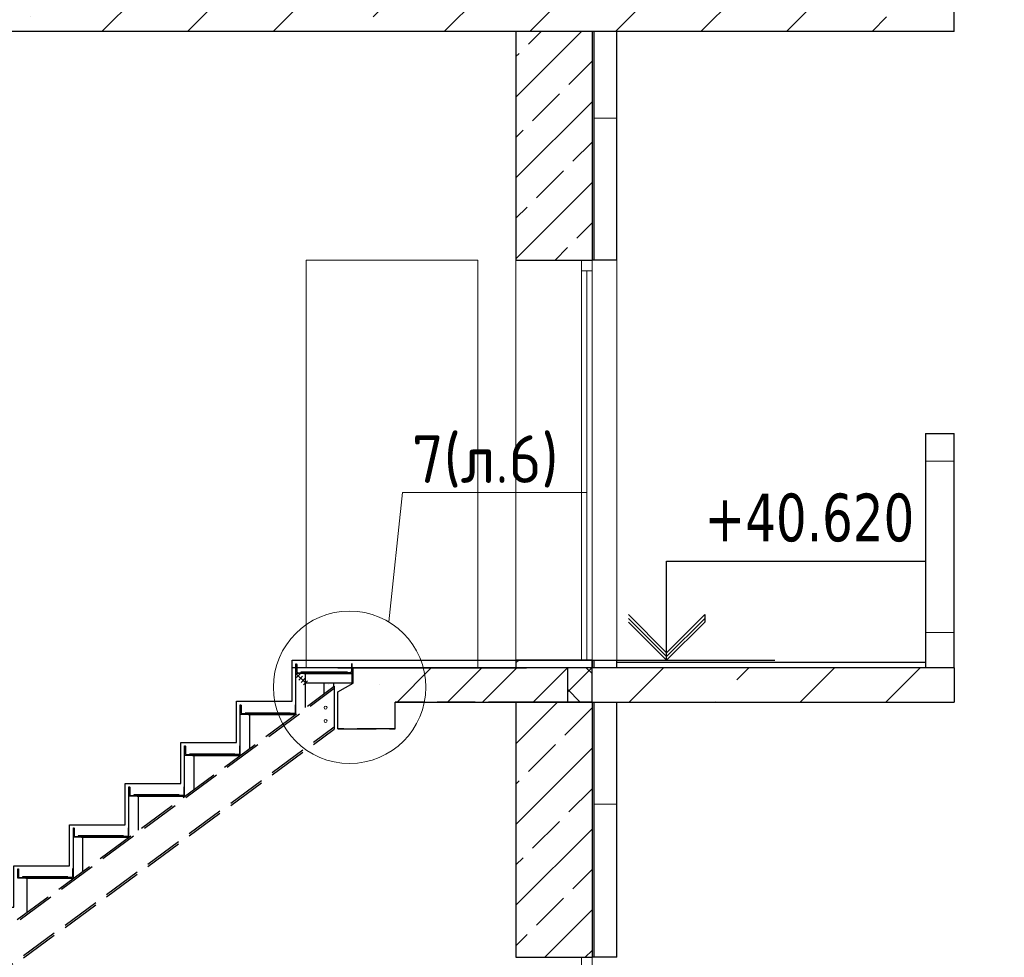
# Model space of a CAD drawing. Header units: millimetres. Extents: x 259029 to 2494469, y -731578 to -57567.
# Tile 116 of 252: x 375879 to 381046, y -537712 to -532790. Entities that reach past the tile are written whole.
import ezdxf
from ezdxf import colors
from ezdxf.entities.mleader import LeaderData, LeaderLine
from ezdxf.math import Vec2, Vec3

# ---------------------------------------------------------------- set-up
doc = ezdxf.new("R2010")
doc.units = ezdxf.units.MM
doc.linetypes.add('______2', pattern=[270, 200, -70])
for name, color, linetype, lineweight in [('1 Плита', 3, 'Continuous', 30), ('RAZMER', 100, 'Continuous', 15), ('Standard', 7, 'Continuous', 25), ('Выноски', 20, 'Continuous', 20), ('Общий01', 7, 'Continuous', 13), ('ПЛИТА', 152, 'Continuous', 35), ('РАЗРЕЗЫ', 10, 'Continuous', 60), ('Символы 0.20', 1, 'Continuous', 20), ('Стена', 7, 'Continuous', 50), ('Стена_ бетон несущ.', 253, 'Continuous', 70)]:
    doc.layers.add(name, color=color, linetype=linetype, lineweight=lineweight)
doc.styles.add('TAHOMA', font='tahoma.ttf')
doc.styles.add('ГОСТ', font='GOST_Common.ttf')
pattern_1 = [(45, (20768.1, -119684.4), (-449.0128, 449.0128), []), (45, (21217.1, -119684.4), (-449.0128, 449.0128), [793.75, -158.75, 0, -158.75])]
pattern_2 = [(0, (369266.14, -588657.86), (450, 450), [450, -450]), (90, (369266.14, -588657.86), (-450, 450), [450, -450])]
pattern_3 = [(45, (368366.14, -589557.86), (-212.132, 212.132), []), (45, (368260.08, -589451.8), (-212.132, 212.132), [200, -70])]
pattern_4 = [(45, (368366.14, -589557.86), (-212.132, 212.132), []), (45, (368260.08, -589451.8), (-212.132, 212.132), [200, -70])]

# ---------------------------------------------------------------- blocks, each defined once
blk = doc.blocks.new('_None')

msp = doc.modelspace()

# ---------------------------------------------------------------- hatches: boundary and pattern name
at = {"layer": 'Standard', "linetype": 'Continuous', "lineweight": 13}
h = msp.add_hatch(dxfattribs=at)
h.set_pattern_fill('____', scale=450, style=0, pattern_type=2)
h.set_pattern_definition(pattern_2)
h.paths.add_polyline_path([(379012.8, -534051.9), (379012.8, -532851.9), (378892.8, -532851.9), (378892.8, -534051.9)], flags=0)
h = msp.add_hatch(dxfattribs=at)
h.set_pattern_fill('____', scale=450, style=0, pattern_type=2)
h.set_pattern_definition(pattern_2)
h.paths.add_polyline_path([(380632.8, -536191.9), (380782.8, -536191.9), (380782.8, -534961.9), (380632.8, -534961.9)], flags=0)
h = msp.add_hatch(dxfattribs=at)
h.set_pattern_fill('____', scale=450, style=0, pattern_type=2)
h.set_pattern_definition(pattern_2)
h.paths.add_polyline_path([(379012.8, -537711.9), (379012.8, -536371.9), (378892.8, -536371.9), (378892.8, -537711.9)], flags=0)
at = {"layer": 'Стена_ бетон несущ.', "linetype": 'Continuous', "lineweight": 25}
h = msp.add_hatch(dxfattribs=at)
h.set_pattern_fill('ANSI35', scale=100, style=0)
h.set_pattern_definition(pattern_1)
h.paths.add_polyline_path([(373582.8, -537271.9), (373582.8, -532851.9), (380782.8, -532851.9), (380782.8, -532671.9), (372582.8, -532671.9), (372582.8, -532851.9), (373402.8, -532851.9), (373402.8, -537271.9)])
at = {"layer": 'Стена_ бетон несущ.', "linetype": 'Continuous', "lineweight": 13}
h = msp.add_hatch(dxfattribs=at)
h.set_pattern_fill('__________7', color=9, scale=100, style=0, pattern_type=2)
h.set_pattern_definition(pattern_3)
h.paths.add_polyline_path([(378882.8, -534051.9), (378882.8, -532851.9), (378482.8, -532851.9), (378482.8, -534051.9)], flags=0)
h = msp.add_hatch(dxfattribs=at)
h.set_pattern_fill('__________7', color=9, scale=100, style=0, pattern_type=2)
h.set_pattern_definition(pattern_3)
h.paths.add_polyline_path([(378482.8, -536191.9), (378882.8, -536191.9), (378882.8, -536151.9), (378482.8, -536151.9)], flags=0)
h = msp.add_hatch(dxfattribs=at)
h.set_pattern_fill('__________7', color=9, scale=100, style=0, pattern_type=2)
h.set_pattern_definition(pattern_4)
h.paths.add_polyline_path([(378482.8, -536191.9), (378882.8, -536191.9), (378882.8, -536151.9), (378482.8, -536151.9)], flags=0)
at = {"layer": 'Стена_ бетон несущ.', "linetype": 'Continuous', "lineweight": 25}
h = msp.add_hatch(dxfattribs=at)
h.set_pattern_fill('ANSI35', scale=100, style=0)
h.set_pattern_definition([(45, (-449245.4, -203227), (-449.0128, 449.0128), []), (45, (-448796.4, -203227), (-449.0128, 449.0128), [793.75, -158.75, 0, -158.75])])
h.paths.add_polyline_path([(377382.8, -536371.9), (378752.9, -536371.9), (378752.9, -536191.9), (377382.8, -536191.9)])
h = msp.add_hatch(dxfattribs=at)
h.set_pattern_fill('ANSI35', scale=100, style=0)
h.set_pattern_definition([(45, (-449245.4, -203227), (-449.0128, 449.0128), []), (45, (-448796.4, -203227), (-449.0128, 449.0128), [793.75, -158.75, 0, -158.75])])
h.paths.add_polyline_path([(377382.8, -536371.9), (378752.9, -536371.9), (378752.9, -536191.9), (377382.8, -536191.9)])
h = msp.add_hatch(dxfattribs=at)
h.set_pattern_fill('ANSI35', scale=100, style=0)
h.set_pattern_definition([(45, (-448979.8, -203227), (-449.0128, 449.0128), []), (45, (-448530.8, -203227), (-449.0128, 449.0128), [793.75, -158.75, 0, -158.75])])
h.paths.add_polyline_path([(377648.4, -536371.9), (379018.5, -536371.9), (379018.5, -536191.9), (377648.4, -536191.9)])
at = {"layer": 'Стена_ бетон несущ.', "linetype": 'Continuous', "lineweight": 13}
h = msp.add_hatch(dxfattribs=at)
h.set_pattern_fill('__________6', scale=100, style=0, pattern_type=2)
h.set_pattern_definition([(45, (368366.14, -589557.86), (-106.066, 106.066), []), (135, (368366.14, -589557.86), (-106.066, -106.066), [])])
h.paths.add_polyline_path([(378752.9, -536371.9), (378882.8, -536371.9), (378882.8, -536191.9), (378752.9, -536191.9)], flags=0)
h = msp.add_hatch(dxfattribs=at)
h.set_pattern_fill('__________6', scale=100, style=0, pattern_type=2)
h.set_pattern_definition([(45, (368366.14, -589557.86), (-106.066, 106.066), []), (135, (368366.14, -589557.86), (-106.066, -106.066), [])])
h.paths.add_polyline_path([(378752.9, -536371.9), (378882.8, -536371.9), (378882.8, -536191.9), (378752.9, -536191.9)], flags=0)
at = {"layer": 'Стена_ бетон несущ.', "linetype": 'Continuous', "lineweight": 25}
h = msp.add_hatch(dxfattribs=at)
h.set_pattern_fill('ANSI35', scale=100, style=0)
h.set_pattern_definition(pattern_1)
h.paths.add_polyline_path([(378882.8, -536191.9), (378882.8, -536371.9), (380782.8, -536371.9), (380782.8, -536191.9)])
at = {"layer": 'Стена_ бетон несущ.', "linetype": 'Continuous', "lineweight": 13}
h = msp.add_hatch(dxfattribs=at)
h.set_pattern_fill('__________7', color=9, scale=100, style=0, pattern_type=2)
h.set_pattern_definition(pattern_3)
h.paths.add_polyline_path([(378882.8, -537711.9), (378882.8, -536371.9), (378482.8, -536371.9), (378482.8, -537711.9)], flags=0)
h = msp.add_hatch(dxfattribs=at)
h.set_pattern_fill('__________7', color=9, scale=100, style=0, pattern_type=2)
h.set_pattern_definition(pattern_4)
h.paths.add_polyline_path([(378882.8, -537711.9), (378882.8, -536371.9), (378482.8, -536371.9), (378482.8, -537711.9)], flags=0)

# ---------------------------------------------------------------- linework, layer by layer
at = {"color": 0}
msp.add_line((378882.8, -536151.9), (379841.1, -536151.9), dxfattribs=at)
at = {"color": 3, "linetype": 'Continuous'}
for p, q in [((377330.6, -536243.9), (377350.9, -536223.6)), ((377343.1, -536256.4), (377363.4, -536236.1)), ((377355.6, -536268.9), (377375.9, -536248.6)), ((377368.1, -536281.4), (377388.4, -536261.1))]:
    msp.add_line(p, q, dxfattribs=at)
at = {"color": 3, "linetype": 'Continuous', "lineweight": 30}
for points in [[(377598.2, -536214.9), (377354, -536214.9), (377354, -536217.9), (377598.2, -536217.9), (377598.2, -536214.9)], [(377298.9, -536429.9), (377062, -536429.9), (377062, -536432.9), (377298.9, -536432.9), (377298.9, -536429.9)], [(377006.9, -536644.9), (376770, -536644.9), (376770, -536647.9), (377006.9, -536647.9), (377006.9, -536644.9)], [(376714.9, -536859.9), (376478, -536859.9), (376478, -536862.9), (376714.9, -536862.9), (376714.9, -536859.9)], [(376422.9, -537074.9), (376186, -537074.9), (376186, -537077.9), (376422.9, -537077.9), (376422.9, -537074.9)], [(376130.9, -537289.9), (375894, -537289.9), (375894, -537292.9), (376130.9, -537292.9), (376130.9, -537289.9)]]:
    msp.add_lwpolyline(points, dxfattribs=at)
at = {"layer": '1 Плита', "color": 2, "linetype": 'Continuous', "lineweight": 30}
for points in [[(377339.3, -536217.9), (377376, -536217.9, -0.414214), (377378.3, -536220.2), (377378.3, -536221.9), (377328.3, -536221.9), (377328.3, -536171.9), (377330, -536171.9, -0.414214), (377332.3, -536174.2), (377332.3, -536210.9, 0.414214)], [(377339.3, -536217.9), (377376, -536217.9, -0.414214), (377378.3, -536220.2), (377378.3, -536221.9), (377328.3, -536221.9), (377328.3, -536171.9), (377330, -536171.9, -0.414214), (377332.3, -536174.2), (377332.3, -536210.9, 0.414214)], [(377339.3, -536217.9), (377376, -536217.9, -0.414214), (377378.3, -536220.2), (377378.3, -536221.9), (377328.3, -536221.9), (377328.3, -536171.9), (377330, -536171.9, -0.414214), (377332.3, -536174.2), (377332.3, -536210.9, 0.414214)], [(377339.3, -536217.9), (377376, -536217.9, -0.414214), (377378.3, -536220.2), (377378.3, -536221.9), (377328.3, -536221.9), (377328.3, -536171.9), (377330, -536171.9, -0.414214), (377332.3, -536174.2), (377332.3, -536210.9, 0.414214)], [(377339.3, -536217.9), (377376, -536217.9, -0.414214), (377378.3, -536220.2), (377378.3, -536221.9), (377328.3, -536221.9), (377328.3, -536171.9), (377330, -536171.9, -0.414214), (377332.3, -536174.2), (377332.3, -536210.9, 0.414214)], [(377339.3, -536217.9), (377376, -536217.9, -0.414214), (377378.3, -536220.2), (377378.3, -536221.9), (377328.3, -536221.9), (377328.3, -536171.9), (377330, -536171.9, -0.414214), (377332.3, -536174.2), (377332.3, -536210.9, 0.414214)], [(377612.5, -536217.9), (377575.8, -536217.9, 0.414214), (377573.5, -536220.2), (377573.5, -536221.9), (377623.5, -536221.9), (377623.5, -536171.9), (377621.8, -536171.9, 0.414214), (377619.5, -536174.2), (377619.5, -536210.9, -0.414214)], [(377047.3, -536432.9), (377084, -536432.9, -0.414214), (377086.3, -536435.2), (377086.3, -536436.9), (377036.3, -536436.9), (377036.3, -536386.9), (377038, -536386.9, -0.414214), (377040.3, -536389.2), (377040.3, -536425.9, 0.414214)], [(377047.3, -536432.9), (377084, -536432.9, -0.414214), (377086.3, -536435.2), (377086.3, -536436.9), (377036.3, -536436.9), (377036.3, -536386.9), (377038, -536386.9, -0.414214), (377040.3, -536389.2), (377040.3, -536425.9, 0.414214)], [(377317.3, -536432.9), (377280.6, -536432.9, 0.414214), (377278.3, -536435.2), (377278.3, -536436.9), (377328.3, -536436.9), (377328.3, -536386.9), (377326.6, -536386.9, 0.414214), (377324.3, -536389.2), (377324.3, -536425.9, -0.414214)], [(376755.3, -536647.9), (376792, -536647.9, -0.414214), (376794.3, -536650.2), (376794.3, -536651.9), (376744.3, -536651.9), (376744.3, -536601.9), (376746, -536601.9, -0.414214), (376748.3, -536604.2), (376748.3, -536640.9, 0.414214)], [(376755.3, -536647.9), (376792, -536647.9, -0.414214), (376794.3, -536650.2), (376794.3, -536651.9), (376744.3, -536651.9), (376744.3, -536601.9), (376746, -536601.9, -0.414214), (376748.3, -536604.2), (376748.3, -536640.9, 0.414214)], [(377025.3, -536647.9), (376988.6, -536647.9, 0.414214), (376986.3, -536650.2), (376986.3, -536651.9), (377036.3, -536651.9), (377036.3, -536601.9), (377034.6, -536601.9, 0.414214), (377032.3, -536604.2), (377032.3, -536640.9, -0.414214)], [(376463.3, -536862.9), (376500, -536862.9, -0.414214), (376502.3, -536865.2), (376502.3, -536866.9), (376452.3, -536866.9), (376452.3, -536816.9), (376454, -536816.9, -0.414214), (376456.3, -536819.2), (376456.3, -536855.9, 0.414214)], [(376463.3, -536862.9), (376500, -536862.9, -0.414214), (376502.3, -536865.2), (376502.3, -536866.9), (376452.3, -536866.9), (376452.3, -536816.9), (376454, -536816.9, -0.414214), (376456.3, -536819.2), (376456.3, -536855.9, 0.414214)], [(376733.3, -536862.9), (376696.6, -536862.9, 0.414214), (376694.3, -536865.2), (376694.3, -536866.9), (376744.3, -536866.9), (376744.3, -536816.9), (376742.6, -536816.9, 0.414214), (376740.3, -536819.2), (376740.3, -536855.9, -0.414214)], [(376171.3, -537077.9), (376208, -537077.9, -0.414214), (376210.3, -537080.2), (376210.3, -537081.9), (376160.3, -537081.9), (376160.3, -537031.9), (376162, -537031.9, -0.414214), (376164.3, -537034.2), (376164.3, -537070.9, 0.414214)], [(376171.3, -537077.9), (376208, -537077.9, -0.414214), (376210.3, -537080.2), (376210.3, -537081.9), (376160.3, -537081.9), (376160.3, -537031.9), (376162, -537031.9, -0.414214), (376164.3, -537034.2), (376164.3, -537070.9, 0.414214)], [(376441.3, -537077.9), (376404.6, -537077.9, 0.414214), (376402.3, -537080.2), (376402.3, -537081.9), (376452.3, -537081.9), (376452.3, -537031.9), (376450.6, -537031.9, 0.414214), (376448.3, -537034.2), (376448.3, -537070.9, -0.414214)], [(375879.3, -537292.9), (375916, -537292.9, -0.414214), (375918.3, -537295.2), (375918.3, -537296.9), (375868.3, -537296.9), (375868.3, -537246.9), (375870, -537246.9, -0.414214), (375872.3, -537249.2), (375872.3, -537285.9, 0.414214)], [(375879.3, -537292.9), (375916, -537292.9, -0.414214), (375918.3, -537295.2), (375918.3, -537296.9), (375868.3, -537296.9), (375868.3, -537246.9), (375870, -537246.9, -0.414214), (375872.3, -537249.2), (375872.3, -537285.9, 0.414214)], [(376149.3, -537292.9), (376112.6, -537292.9, 0.414214), (376110.3, -537295.2), (376110.3, -537296.9), (376160.3, -537296.9), (376160.3, -537246.9), (376158.6, -537246.9, 0.414214), (376156.3, -537249.2), (376156.3, -537285.9, -0.414214)]]:
    msp.add_lwpolyline(points, format="xyb", close=True, dxfattribs=at)
at = {"layer": 'RAZMER'}
for centre in [(377483.9, -536401.2, 0), (377483.9, -536401.2, 0), (377483.9, -536471.2, 0), (377483.9, -536471.2, 0)]:
    msp.add_circle(centre, 8, dxfattribs=at)
at = {"layer": 'Standard', "color": 7, "linetype": 'Continuous', "lineweight": 13}
for p, q in [((378826.8, -534051.9), (378826.8, -534107.9)), ((378882.8, -534107.9), (378882.8, -534051.9)), ((378826.8, -534107.9), (378882.8, -534107.9)), ((378826.8, -534107.9), (378826.8, -536151.9)), ((378854.8, -536150.9), (378854.8, -534107.9)), ((378882.8, -536151.9), (378882.8, -534107.9)), ((378826.8, -537711.9), (378826.8, -537767.9)), ((378882.8, -537767.9), (378882.8, -537711.9))]:
    msp.add_line(p, q, dxfattribs=at)
at = {"layer": 'Standard', "color": 7, "linetype": 'Continuous', "lineweight": 25}
for p, q in [((379273.4, -536152.9), (379273.4, -535632.9)), ((379273.4, -535632.9), (380633.4, -535632.9)), ((379073.4, -535912.9), (379273.4, -536112.9)), ((379273.4, -536112.9), (379473.4, -535912.9)), ((379473.4, -535912.9), (379473.4, -535932.9)), ((379273.4, -536132.9), (379073.4, -535932.9)), ((379273.4, -536152.9), (379073.4, -535952.9)), ((379473.4, -535932.9), (379273.4, -536132.9)), ((379473.4, -535952.9), (379273.4, -536152.9)), ((379473.4, -535932.9), (379473.4, -535952.9)), ((378882.8, -536371.9), (378882.8, -536191.9)), ((378882.8, -536371.9), (378882.8, -536191.9))]:
    msp.add_line(p, q, dxfattribs=at)
at = {"layer": 'Standard', "color": 7, "linetype": '______2', "lineweight": 30}
for p, q in [((377629.2, -536273.7), (377629.2, -536191.9)), ((377549, -536317.9), (377629.2, -536273.7)), ((377549, -536511.9), (377549, -536317.9)), ((377849, -536511.9), (377849, -536371.9)), ((378539, -536371.9), (377849, -536371.9)), ((377849, -536511.9), (377849, -536371.9)), ((378539, -536371.9), (377849, -536371.9)), ((377849, -536511.9), (377849, -536371.9)), ((378539, -536371.9), (377849, -536371.9)), ((377549, -536511.9), (377549, -536416.9)), ((377849, -536511.9), (377549, -536511.9)), ((377849, -536511.9), (377549, -536511.9)), ((377549, -536511.9), (377849, -536511.9)), ((377849, -536511.9), (377549, -536511.9)), ((377849, -536511.9), (377549, -536511.9)), ((377849, -536511.9), (377549, -536511.9)), ((377549, -536511.9), (377849, -536511.9)), ((377849, -536511.9), (377549, -536511.9)), ((377849, -536511.9), (377549, -536511.9)), ((377849, -536511.9), (377549, -536511.9)), ((377549, -536511.9), (377849, -536511.9)), ((377849, -536511.9), (377549, -536511.9))]:
    msp.add_line(p, q, dxfattribs=at)
at = {"layer": 'Standard', "color": 253, "linetype": '______2', "lineweight": 30, "true_color": 0xababab}
for p, q in [((374779.1, -538313.9), (377529, -536289.2)), ((374793.7, -538313.9), (377529, -536300)), ((374812, -538503.1), (377529, -536502.5)), ((374812, -538515.5), (377529, -536514.9))]:
    msp.add_line(p, q, dxfattribs=at)
at = {"layer": 'Общий01', "color": 7, "linetype": 'Continuous', "lineweight": 25}
for p, q in [((379012.8, -536161.9), (380632.8, -536161.9)), ((379012.8, -536161.9), (380632.8, -536161.9)), ((377849, -536371.9), (380782.8, -536371.9))]:
    msp.add_line(p, q, dxfattribs=at)
at = {"layer": 'ПЛИТА', "color": 0, "lineweight": 30}
for p in [(377549, -536191.9), (377628.3, -536191.9), (377629.2, -536191.9)]:
    msp.add_line(p, (378539, -536191.9), dxfattribs=at)
at = {"layer": 'РАЗРЕЗЫ', "color": 3, "lineweight": 30}
for p, q in [((377328.3, -536436.9), (377328.3, -536181.9)), ((377328.3, -536436.9), (377328.3, -536181.9)), ((377328.3, -536436.9), (377328.3, -536181.9)), ((377370.3, -536221.9), (377533.1, -536221.9)), ((377370.3, -536221.9), (377598.5, -536221.9)), ((377370.3, -536221.9), (377620.3, -536221.9)), ((377378.3, -536400.1), (377378.3, -536221.9)), ((377623.5, -536271.9), (377623.5, -536221.9)), ((377378.3, -536400.1), (377378.3, -536271.9)), ((377378.3, -536400.1), (377378.3, -536271.9)), ((377378.3, -536271.9), (377623.5, -536271.9)), ((377476.9, -536327.5), (377476.9, -536271.9)), ((377526.9, -536290.7), (377526.9, -536271.9)), ((377036.3, -536651.9), (377036.3, -536396.9)), ((377078.3, -536436.9), (377328.3, -536436.9)), ((377086.3, -536615.1), (377086.3, -536436.9)), ((376744.3, -536866.9), (376744.3, -536611.9)), ((376786.3, -536651.9), (377036.3, -536651.9)), ((376794.3, -536830.1), (376794.3, -536651.9)), ((376452.3, -537081.9), (376452.3, -536826.9)), ((376494.3, -536866.9), (376744.3, -536866.9)), ((376502.3, -537045.1), (376502.3, -536866.9)), ((376160.3, -537296.9), (376160.3, -537041.9)), ((376202.3, -537081.9), (376452.3, -537081.9)), ((376210.3, -537260.1), (376210.3, -537081.9)), ((375910.3, -537296.9), (376160.3, -537296.9)), ((375918.3, -537475.1), (375918.3, -537296.9))]:
    msp.add_line(p, q, dxfattribs=at)
at = {"layer": 'РАЗРЕЗЫ', "color": 2, "lineweight": -2}
for p, q in [((377328.3, -536221.9), (377378.3, -536271.9)), ((380782.8, -536191.9), (377628.3, -536191.9)), ((380782.8, -536191.9), (377628.3, -536191.9))]:
    msp.add_line(p, q, dxfattribs=at)
at = {"layer": 'РАЗРЕЗЫ', "color": 2, "lineweight": 30}
msp.add_line((377529, -536289.2), (377529, -536514.9), dxfattribs=at)
at = {"layer": 'РАЗРЕЗЫ', "color": 1, "lineweight": 30}
msp.add_lwpolyline([(374680.8, -538311.9), (374680.8, -538095.9), (374972.5, -538095.9), (374972.5, -537879.9), (375264.3, -537879.9), (375264.3, -537663.9), (375556.3, -537663.9), (375556.3, -537447.9), (375848.3, -537447.9), (375848.3, -537231.9), (376140.3, -537231.9), (376140.3, -537015.9), (376432.3, -537015.9), (376432.3, -536799.9), (376724.3, -536799.9), (376724.3, -536583.9), (377016.3, -536583.9), (377016.3, -536367.9), (377308.3, -536367.9), (377308.3, -536151.9), (377308.3, -536151.9)], dxfattribs=at)
at = {"layer": 'РАЗРЕЗЫ', "color": 2, "lineweight": -2}
msp.add_lwpolyline([(377308.3, -536151.9), (378882.8, -536151.9), (378882.8, -536191.9), (377308.3, -536191.9)], close=True, dxfattribs=at)
msp.add_lwpolyline([(377308.3, -536151.9), (378882.8, -536151.9), (378882.8, -536191.9), (377308.3, -536191.9)], close=True, dxfattribs=at)
msp.add_lwpolyline([(377308.3, -536151.9), (378882.8, -536151.9), (378882.8, -536191.9), (377308.3, -536191.9)], close=True, dxfattribs=at)
at = {"layer": 'Символы 0.20'}
msp.add_circle((377610, -536294.6), 400, dxfattribs=at)
at = {"layer": 'Стена', "color": 7, "linetype": 'Continuous', "lineweight": 25}
for q in [(380782.8, -532671.9), (373582.8, -532851.9)]:
    msp.add_line((380782.8, -532851.9), q, dxfattribs=at)
at = {"layer": 'Стена', "color": 34, "linetype": 'Continuous', "lineweight": 25}
for p, q in [((378892.8, -534051.9), (378892.8, -532851.9)), ((379012.8, -534051.9), (379012.8, -532851.9)), ((379012.8, -534051.9), (378882.8, -534051.9)), ((380632.8, -534961.9), (380782.8, -534961.9)), ((380632.8, -534961.9), (380632.8, -536191.9)), ((380782.8, -536191.9), (380782.8, -534961.9)), ((378882.8, -536151.9), (379012.8, -536151.9)), ((378892.8, -536191.9), (378892.8, -536151.9)), ((379012.8, -536191.9), (379012.8, -536151.9)), ((378892.8, -537711.9), (378892.8, -536371.9)), ((379012.8, -537711.9), (379012.8, -536371.9)), ((379012.8, -537711.9), (378882.8, -537711.9))]:
    msp.add_line(p, q, dxfattribs=at)
at = {"layer": 'Стена', "color": 7, "linetype": 'Continuous', "lineweight": 13}
for p, q in [((378282.8, -534051.9), (377382.8, -534051.9)), ((377382.8, -534051.9), (377382.8, -536191.9)), ((378282.8, -536191.9), (378282.8, -534051.9))]:
    msp.add_line(p, q, dxfattribs=at)
at = {"layer": 'Стена', "color": 34, "linetype": 'Continuous', "lineweight": 13}
msp.add_line((379012.8, -536151.9), (379012.8, -534051.9), dxfattribs=at)
at = {"layer": 'Стена_ бетон несущ.', "color": 9, "linetype": 'Continuous', "lineweight": 25}
for p, q in [((378882.8, -532851.9), (378482.8, -532851.9)), ((378482.8, -532851.9), (378482.8, -534051.9)), ((378882.8, -532851.9), (378882.8, -534051.9)), ((378482.8, -534051.9), (378882.8, -534051.9)), ((378882.8, -536151.9), (378482.8, -536151.9)), ((378482.8, -536151.9), (378482.8, -536191.9)), ((378882.8, -536151.9), (378482.8, -536151.9)), ((378482.8, -536151.9), (378482.8, -536191.9)), ((378882.8, -536191.9), (378882.8, -536151.9)), ((378882.8, -536191.9), (378882.8, -536151.9)), ((378882.8, -536371.9), (378482.8, -536371.9)), ((378882.8, -536371.9), (378482.8, -536371.9)), ((378482.8, -536371.9), (378482.8, -537711.9)), ((378882.8, -536371.9), (378482.8, -536371.9)), ((378882.8, -536371.9), (378482.8, -536371.9)), ((378482.8, -536371.9), (378482.8, -537711.9)), ((378882.8, -536371.9), (378882.8, -537711.9)), ((378882.8, -536371.9), (378882.8, -537711.9)), ((378482.8, -537711.9), (378882.8, -537711.9))]:
    msp.add_line(p, q, dxfattribs=at)
at = {"layer": 'Стена_ бетон несущ.', "color": 9, "linetype": 'Continuous', "lineweight": 13}
msp.add_line((378482.8, -534051.9), (378482.8, -536151.9), dxfattribs=at)
at = {"layer": 'Стена_ бетон несущ.', "color": 7, "linetype": 'Continuous', "lineweight": 25}
for p, q in [((378752.9, -536191.9), (378752.9, -536371.9)), ((378752.9, -536191.9), (378752.9, -536371.9)), ((378752.9, -536191.9), (378752.9, -536371.9)), ((378882.8, -536371.9), (378882.8, -536191.9)), ((378882.8, -536371.9), (378882.8, -536191.9)), ((380782.8, -536191.9), (380782.8, -536371.9))]:
    msp.add_line(p, q, dxfattribs=at)

# ---------------------------------------------------------------- texts
at = {"layer": 'Standard', "color": 7, "linetype": 'Continuous', "lineweight": 25, "insert": (379473.4, -535532.9), "char_height": 250, "width": 1028.162, "attachment_point": 7, "style": 'TAHOMA'}
msp.add_mtext('{\\W0.86;+40.620}', dxfattribs=at)
at = {"layer": 'Выноски'}
note = msp.add_mtext_static_columns([''] * 2, width=18604.939, gutter_width=10240.1, height=0, dxfattribs=dict(at, insert=(295601.8, -509833), char_height=250, attachment_point=1, style='ГОСТ'))
for column, words in zip([note] + note.columns.linked_columns, ['\\pi8790.91665;Общие указания:\\P\\pi570.45,l346.2,t2000;1.^IСтроительство здания должно производиться в соответствии с проектом производства работ (ППР). при {\\H1.66663x; }\\P\\pi0,t346.2;отсутствии проекта ППР в производство строительно-монтажных работ запрещается. {\\H1.18896x; }\\P\\pi570.45,t2000;2.^IМонтаж сборных конструкций вести в соответствии с требованиями СП 70.13330.2012 "Несущие и {\\H1.54818x; }\\P\\pi0,t346.2;ограждающие конструкции "(акт.ред. СНиП 3.03.01-87*).{\\H1.62844x;\\C0; \\H0.61408x;\\P\\pi570.45,t2000;}3.^IВсе сварные работы следует вести в соответствии с ГОСТ 5264-80* "Ручная дуговая сварка.Соединения {\\H1.20169x; }\\P\\pi0,t346.2;сварные" и  ГОСТ 14098-2014 "Соединения сварные арматуры и закладных деталей железобетонных конструкций". {\\H1.54394x; }\\PСварку вести электродами типа Э42А. {\\H1.42985x;\\C0; \\H0.69937x;\\P\\pi570.45,t2000;}4.^IВсе металлические конструкции окрасить эмалью ПФ-1189 по ГОСТ 6465-79 в два слоя. Эмаль наносить на {\\H1.46788x; }\\P\\pi0,t346.2;грунтовку ГФ-021 по ГОСТ 25129-82 (первый слой - на заводе-изготовителе, второй слой - на монтаже).{\\H1.65521x;\\C0; \\H0.60415x;\\P\\pi10052.46968,l0,tz;\\H1.55946x; \\H0.64125x;\\P\\H1.64685x; \\H0.60722x;\\P\\pi812.5,l41.6675;\\H1.23852x; \\H0.80742x;\\P}', '']):
    column.text = words

# ---------------------------------------------------------------- leaders
at = {"layer": 'Символы 0.20'}
ml = msp.add_multileader_mtext('Standard', dxfattribs=at)
ml.set_content('7(л.6)', color=256, style='ГОСТ')
ml.set_leader_properties(color=256, linetype='ByLayer', lineweight=-1)
ml.set_arrow_properties(name='NONE')
ml.build(insert=Vec2(0, 0))
ml.multileader.update_dxf_attribs({"text_left_attachment_type": 6, "text_right_attachment_type": 6, "dogleg_length": 0.25, "arrow_head_size": 200, "scale": 100})
ctx = ml.context
ctx.base_point, ctx.scale, ctx.char_height, ctx.arrow_head_size, ctx.landing_gap_size, ctx.plane_origin = Vec3(358970.8, -535271.7), 100, 250, 200, 25, Vec3(360185, -537406.2)
ctx.left_attachment, ctx.right_attachment = 6, 6
notes = []
notes.append((ctx, [(0, (1, 1, 0), (358945.8, -535271.7), (1, 0), 25, [(0, [(358874, -535951.1)], 0, [])])]))
ctx.mtext.insert, ctx.mtext.width, ctx.mtext.flow_direction = Vec3(358995.8, -534971.7), 792.21, 5
ml = msp.add_multileader_mtext('Standard', dxfattribs=at)
ml.set_content('7(л.6)', color=256, style='ГОСТ')
ml.set_leader_properties(color=256, linetype='ByLayer', lineweight=-1)
ml.set_arrow_properties(name='NONE')
ml.build(insert=Vec2(0, 0))
ml.multileader.update_dxf_attribs({"text_left_attachment_type": 6, "text_right_attachment_type": 6, "dogleg_length": 0.25, "arrow_head_size": 200, "scale": 100})
ctx = ml.context
ctx.base_point, ctx.scale, ctx.char_height, ctx.arrow_head_size, ctx.landing_gap_size, ctx.plane_origin = Vec3(377911.8, -535271.7), 100, 250, 200, 25, Vec3(379126, -537406.2)
ctx.left_attachment, ctx.right_attachment = 6, 6
notes.append((ctx, [(0, (1, 1, 0), (377886.8, -535271.7), (1, 0), 25, [(0, [(377815, -535951.1)], 0, [])])]))
ctx.mtext.insert, ctx.mtext.width, ctx.mtext.flow_direction = Vec3(377936.8, -534971.7), 792.21, 5
ml = msp.add_multileader_mtext('Standard', dxfattribs=at)
ml.set_content('9(л.9)', color=256, style='ГОСТ')
ml.set_leader_properties(color=256, linetype='ByLayer', lineweight=-1)
ml.set_arrow_properties(name='NONE')
ml.build(insert=Vec2(0, 0))
ml.multileader.update_dxf_attribs({"text_left_attachment_type": 6, "text_right_attachment_type": 6, "dogleg_length": 0.25, "arrow_head_size": 200, "scale": 100})
ctx = ml.context
ctx.base_point, ctx.scale, ctx.char_height, ctx.arrow_head_size, ctx.landing_gap_size, ctx.plane_origin = Vec3(357436.7, -536115.5), 100, 250, 200, 25, Vec3(358650.8, -538249.9)
ctx.left_attachment, ctx.right_attachment = 6, 6
notes.append((ctx, [(0, (1, 1, 0), (357411.7, -536115.5), (1, 0), 25, [(0, [(357339.9, -536794.8)], 0, [])])]))
ctx.mtext.insert, ctx.mtext.width, ctx.mtext.flow_direction = Vec3(357461.7, -535815.5), 792.21, 5
for ctx, leaders in notes:
    for number, flags, end, landing, length, lines in leaders:
        leader = LeaderData()
        leader.index, (leader.has_last_leader_line, leader.has_dogleg_vector, leader.attachment_direction) = number, flags
        leader.last_leader_point, leader.dogleg_vector, leader.dogleg_length = Vec3(end), Vec3(landing), length
        for number, points, colour, breaks in lines:
            line = LeaderLine()
            line.index, line.vertices, line.color, line.breaks = number, Vec3.list(points), colors.encode_raw_color(colour), breaks
            leader.lines.append(line)
        ctx.leaders.append(leader)

doc.saveas('drawing.dxf')
